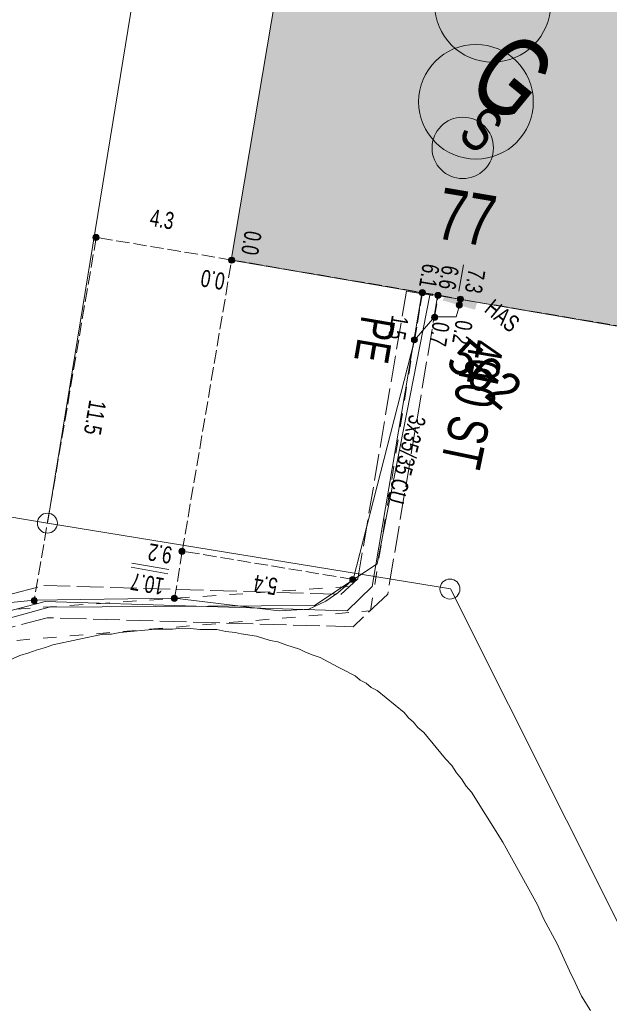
# Model space of a CAD drawing. Header units: metres. Extents: x -740 to 758, y -633 to 854.
# Tile 38 of 256: x -629 to -611, y 8 to 39. Entities that reach past the tile are written whole.
import ezdxf

# ---------------------------------------------------------------- set-up
doc = ezdxf.new("R2010")
doc.units = ezdxf.units.M
doc.header["$MEASUREMENT"] = 0
for name, pattern in [('416_125', [0.5408, 0.416, -0.1248]), ('416_416', [0.832, 0.416, -0.416]), ('832_208', [1.04, 0.832, -0.208])]:
    doc.linetypes.add(name, pattern=pattern)
for name, color, linetype in [('Gas.LOVION', 7, 'Continuous'), ('Grundkarte.LOVION', 7, 'Continuous'), ('Grundkarte_Text.LOVION', 7, 'Continuous'), ('Strom.LOVION', 7, 'Continuous'), ('StromBemass.LOVION', 7, 'Continuous'), ('Wasser.LOVION', 7, 'Continuous')]:
    doc.layers.add(name, color=color, linetype=linetype)
doc.styles.add('ERSTELLTER_STIL_1', font='arial.ttf')

msp = doc.modelspace()

# ---------------------------------------------------------------- hatches: boundary and pattern name
at = {"layer": 'Gas.LOVION', "linetype": 'Continuous', "lineweight": 13}
msp.add_hatch(color=7, dxfattribs=at).paths.add_polyline_path([(-616.693, 30.034), (-615.954, 29.884), (-615.872, 30.247), (-616.61, 30.396)])
at = {"layer": 'Grundkarte.LOVION', "linetype": 'Continuous', "lineweight": 18}
msp.add_hatch(color=254, dxfattribs=at).paths.add_polyline_path([(-622.54, 31.043), (-607.39, 28.446), (-602.284, 58.442), (-617.487, 60.975)])
at = {"layer": 'Strom.LOVION', "linetype": 'Continuous', "lineweight": 13}
msp.add_hatch(color=7, dxfattribs=at).paths.add_polyline_path([(-615.93, 29.783), (-614.926, 29.497), (-614.859, 29.711), (-615.862, 29.997)])
at = {"layer": 'StromBemass.LOVION', "linetype": 'Continuous', "lineweight": 13}
for points in [[(-626.685, 31.69), (-626.678, 31.7), (-626.673, 31.71), (-626.668, 31.721), (-626.665, 31.733), (-626.664, 31.744), (-626.664, 31.756), (-626.665, 31.768), (-626.668, 31.779), (-626.673, 31.79), (-626.679, 31.801), (-626.686, 31.81), (-626.694, 31.819), (-626.703, 31.826), (-626.713, 31.833), (-626.724, 31.838), (-626.735, 31.841), (-626.747, 31.844), (-626.758, 31.844), (-626.77, 31.843), (-626.782, 31.841), (-626.793, 31.838), (-626.804, 31.832), (-626.814, 31.826), (-626.823, 31.818), (-626.831, 31.81), (-626.838, 31.8), (-626.844, 31.79), (-626.848, 31.779), (-626.851, 31.767), (-626.852, 31.756), (-626.852, 31.744), (-626.851, 31.732), (-626.848, 31.72), (-626.843, 31.709), (-626.838, 31.699), (-626.831, 31.69), (-626.822, 31.681), (-626.813, 31.673), (-626.803, 31.667), (-626.793, 31.662), (-626.781, 31.658), (-626.77, 31.656), (-626.758, 31.656), (-626.746, 31.656), (-626.734, 31.659), (-626.723, 31.662), (-626.712, 31.667), (-626.702, 31.674), (-626.693, 31.681)], [(-626.682, 31.692), (-626.675, 31.701), (-626.669, 31.712), (-626.665, 31.723), (-626.662, 31.734), (-626.66, 31.746), (-626.66, 31.758), (-626.662, 31.77), (-626.665, 31.781), (-626.669, 31.792), (-626.675, 31.803), (-626.682, 31.812), (-626.69, 31.821), (-626.7, 31.829), (-626.71, 31.835), (-626.72, 31.84), (-626.732, 31.844), (-626.743, 31.846), (-626.755, 31.847), (-626.767, 31.846), (-626.779, 31.843), (-626.79, 31.84), (-626.801, 31.835), (-626.811, 31.828), (-626.82, 31.821), (-626.828, 31.812), (-626.835, 31.802), (-626.841, 31.792), (-626.845, 31.781), (-626.848, 31.769), (-626.85, 31.757), (-626.849, 31.746), (-626.848, 31.734), (-626.845, 31.722), (-626.841, 31.711), (-626.835, 31.701), (-626.828, 31.691), (-626.82, 31.683), (-626.81, 31.675), (-626.8, 31.669), (-626.79, 31.664), (-626.778, 31.66), (-626.767, 31.658), (-626.755, 31.657), (-626.743, 31.658), (-626.731, 31.66), (-626.72, 31.664), (-626.709, 31.669), (-626.699, 31.675), (-626.69, 31.683)], [(-622.448, 30.981), (-622.442, 30.991), (-622.436, 31.001), (-622.432, 31.012), (-622.429, 31.024), (-622.427, 31.035), (-622.427, 31.047), (-622.429, 31.059), (-622.432, 31.07), (-622.436, 31.081), (-622.442, 31.092), (-622.449, 31.101), (-622.457, 31.11), (-622.466, 31.118), (-622.476, 31.124), (-622.487, 31.129), (-622.498, 31.132), (-622.51, 31.135), (-622.522, 31.135), (-622.534, 31.135), (-622.545, 31.132), (-622.556, 31.129), (-622.567, 31.124), (-622.577, 31.117), (-622.586, 31.11), (-622.594, 31.101), (-622.601, 31.091), (-622.607, 31.081), (-622.611, 31.07), (-622.614, 31.058), (-622.616, 31.047), (-622.616, 31.035), (-622.614, 31.023), (-622.611, 31.012), (-622.607, 31.001), (-622.601, 30.99), (-622.594, 30.981), (-622.586, 30.972), (-622.577, 30.964), (-622.567, 30.958), (-622.556, 30.953), (-622.545, 30.95), (-622.533, 30.947), (-622.521, 30.947), (-622.509, 30.947), (-622.498, 30.95), (-622.486, 30.953), (-622.476, 30.958), (-622.466, 30.965), (-622.457, 30.972)], [(-622.445, 30.983), (-622.438, 30.992), (-622.432, 31.003), (-622.428, 31.014), (-622.425, 31.025), (-622.424, 31.037), (-622.424, 31.049), (-622.425, 31.061), (-622.428, 31.072), (-622.433, 31.084), (-622.438, 31.094), (-622.446, 31.104), (-622.454, 31.112), (-622.463, 31.12), (-622.473, 31.126), (-622.484, 31.131), (-622.495, 31.135), (-622.507, 31.137), (-622.519, 31.138), (-622.53, 31.137), (-622.542, 31.135), (-622.553, 31.131), (-622.564, 31.126), (-622.574, 31.119), (-622.583, 31.112), (-622.591, 31.103), (-622.598, 31.093), (-622.604, 31.083), (-622.608, 31.072), (-622.611, 31.06), (-622.613, 31.049), (-622.613, 31.037), (-622.611, 31.025), (-622.608, 31.013), (-622.604, 31.002), (-622.598, 30.992), (-622.591, 30.982), (-622.583, 30.974), (-622.574, 30.966), (-622.564, 30.96), (-622.553, 30.955), (-622.542, 30.951), (-622.53, 30.949), (-622.518, 30.948), (-622.506, 30.949), (-622.494, 30.951), (-622.483, 30.955), (-622.472, 30.96), (-622.462, 30.966), (-622.453, 30.974)], [(-622.468, 31.002), (-622.463, 31.008), (-622.46, 31.015), (-622.457, 31.022), (-622.455, 31.03), (-622.454, 31.037), (-622.454, 31.045), (-622.455, 31.053), (-622.457, 31.06), (-622.46, 31.067), (-622.464, 31.074), (-622.468, 31.08), (-622.474, 31.086), (-622.479, 31.091), (-622.486, 31.095), (-622.493, 31.098), (-622.5, 31.101), (-622.508, 31.102), (-622.516, 31.102), (-622.523, 31.102), (-622.531, 31.1), (-622.538, 31.098), (-622.545, 31.095), (-622.552, 31.091), (-622.558, 31.086), (-622.563, 31.08), (-622.567, 31.074), (-622.571, 31.067), (-622.574, 31.06), (-622.576, 31.052), (-622.577, 31.045), (-622.577, 31.037), (-622.576, 31.029), (-622.574, 31.022), (-622.571, 31.015), (-622.567, 31.008), (-622.563, 31.002), (-622.557, 30.996), (-622.551, 30.991), (-622.545, 30.987), (-622.538, 30.984), (-622.531, 30.981), (-622.523, 30.98), (-622.515, 30.979), (-622.508, 30.98), (-622.5, 30.981), (-622.493, 30.984), (-622.486, 30.987), (-622.479, 30.991), (-622.473, 30.996)], [(-622.468, 31.002), (-622.463, 31.008), (-622.46, 31.015), (-622.457, 31.022), (-622.455, 31.03), (-622.454, 31.037), (-622.454, 31.045), (-622.455, 31.053), (-622.457, 31.06), (-622.46, 31.067), (-622.464, 31.074), (-622.468, 31.08), (-622.474, 31.086), (-622.479, 31.091), (-622.486, 31.095), (-622.493, 31.098), (-622.5, 31.101), (-622.508, 31.102), (-622.516, 31.102), (-622.523, 31.102), (-622.531, 31.1), (-622.538, 31.098), (-622.545, 31.095), (-622.552, 31.091), (-622.558, 31.086), (-622.563, 31.08), (-622.567, 31.074), (-622.571, 31.067), (-622.574, 31.06), (-622.576, 31.052), (-622.577, 31.045), (-622.577, 31.037), (-622.576, 31.029), (-622.574, 31.022), (-622.571, 31.015), (-622.567, 31.008), (-622.563, 31.002), (-622.557, 30.996), (-622.551, 30.991), (-622.545, 30.987), (-622.538, 30.984), (-622.531, 30.981), (-622.523, 30.98), (-622.515, 30.979), (-622.508, 30.98), (-622.5, 30.981), (-622.493, 30.984), (-622.486, 30.987), (-622.479, 30.991), (-622.473, 30.996)], [(-622.468, 31.002), (-622.463, 31.008), (-622.46, 31.015), (-622.457, 31.022), (-622.455, 31.03), (-622.454, 31.037), (-622.454, 31.045), (-622.455, 31.053), (-622.457, 31.06), (-622.46, 31.067), (-622.464, 31.074), (-622.468, 31.08), (-622.474, 31.086), (-622.479, 31.091), (-622.486, 31.095), (-622.493, 31.098), (-622.5, 31.101), (-622.508, 31.102), (-622.516, 31.102), (-622.523, 31.102), (-622.531, 31.1), (-622.538, 31.098), (-622.545, 31.095), (-622.552, 31.091), (-622.558, 31.086), (-622.563, 31.08), (-622.567, 31.074), (-622.571, 31.067), (-622.574, 31.06), (-622.576, 31.052), (-622.577, 31.045), (-622.577, 31.037), (-622.576, 31.029), (-622.574, 31.022), (-622.571, 31.015), (-622.567, 31.008), (-622.563, 31.002), (-622.557, 30.996), (-622.551, 30.991), (-622.545, 30.987), (-622.538, 30.984), (-622.531, 30.981), (-622.523, 30.98), (-622.515, 30.979), (-622.508, 30.98), (-622.5, 30.981), (-622.493, 30.984), (-622.486, 30.987), (-622.479, 30.991), (-622.473, 30.996)], [(-622.468, 31.002), (-622.463, 31.008), (-622.46, 31.015), (-622.457, 31.022), (-622.455, 31.03), (-622.454, 31.037), (-622.454, 31.045), (-622.455, 31.053), (-622.457, 31.06), (-622.46, 31.067), (-622.464, 31.074), (-622.468, 31.08), (-622.474, 31.086), (-622.479, 31.091), (-622.486, 31.095), (-622.493, 31.098), (-622.5, 31.101), (-622.508, 31.102), (-622.516, 31.102), (-622.523, 31.102), (-622.531, 31.1), (-622.538, 31.098), (-622.545, 31.095), (-622.552, 31.091), (-622.558, 31.086), (-622.563, 31.08), (-622.567, 31.074), (-622.571, 31.067), (-622.574, 31.06), (-622.576, 31.052), (-622.577, 31.045), (-622.577, 31.037), (-622.576, 31.029), (-622.574, 31.022), (-622.571, 31.015), (-622.567, 31.008), (-622.563, 31.002), (-622.557, 30.996), (-622.551, 30.991), (-622.545, 30.987), (-622.538, 30.984), (-622.531, 30.981), (-622.523, 30.98), (-622.515, 30.979), (-622.508, 30.98), (-622.5, 30.981), (-622.493, 30.984), (-622.486, 30.987), (-622.479, 30.991), (-622.473, 30.996)], [(-616.495, 29.971), (-616.488, 29.98), (-616.482, 29.991), (-616.478, 30.002), (-616.475, 30.013), (-616.473, 30.025), (-616.473, 30.037), (-616.475, 30.048), (-616.478, 30.06), (-616.482, 30.071), (-616.488, 30.081), (-616.495, 30.091), (-616.503, 30.099), (-616.512, 30.107), (-616.522, 30.113), (-616.533, 30.118), (-616.544, 30.122), (-616.556, 30.124), (-616.568, 30.124), (-616.579, 30.124), (-616.591, 30.121), (-616.602, 30.118), (-616.613, 30.113), (-616.623, 30.106), (-616.632, 30.099), (-616.64, 30.09), (-616.647, 30.081), (-616.652, 30.07), (-616.657, 30.059), (-616.66, 30.048), (-616.661, 30.036), (-616.661, 30.024), (-616.66, 30.012), (-616.657, 30.001), (-616.652, 29.99), (-616.646, 29.98), (-616.64, 29.97), (-616.631, 29.962), (-616.622, 29.954), (-616.612, 29.948), (-616.602, 29.943), (-616.59, 29.939), (-616.579, 29.937), (-616.567, 29.936), (-616.555, 29.937), (-616.544, 29.939), (-616.532, 29.943), (-616.522, 29.948), (-616.512, 29.954), (-616.503, 29.962)], [(-616.514, 29.992), (-616.509, 29.998), (-616.506, 30.005), (-616.503, 30.012), (-616.501, 30.02), (-616.5, 30.027), (-616.5, 30.035), (-616.501, 30.043), (-616.503, 30.05), (-616.506, 30.058), (-616.51, 30.064), (-616.514, 30.071), (-616.52, 30.076), (-616.526, 30.081), (-616.532, 30.085), (-616.539, 30.089), (-616.547, 30.091), (-616.554, 30.093), (-616.562, 30.093), (-616.57, 30.092), (-616.577, 30.091), (-616.585, 30.089), (-616.592, 30.085), (-616.598, 30.081), (-616.604, 30.076), (-616.609, 30.07), (-616.614, 30.064), (-616.618, 30.057), (-616.621, 30.05), (-616.622, 30.043), (-616.623, 30.035), (-616.623, 30.027), (-616.622, 30.019), (-616.62, 30.012), (-616.618, 30.005), (-616.614, 29.998), (-616.609, 29.992), (-616.604, 29.986), (-616.598, 29.981), (-616.591, 29.977), (-616.584, 29.974), (-616.577, 29.971), (-616.569, 29.97), (-616.562, 29.969), (-616.554, 29.97), (-616.546, 29.971), (-616.539, 29.974), (-616.532, 29.977), (-616.525, 29.981), (-616.519, 29.986)], [(-616.511, 29.989), (-616.507, 29.995), (-616.503, 30.002), (-616.5, 30.009), (-616.498, 30.017), (-616.497, 30.025), (-616.497, 30.033), (-616.498, 30.04), (-616.5, 30.048), (-616.503, 30.055), (-616.507, 30.062), (-616.512, 30.068), (-616.517, 30.074), (-616.523, 30.079), (-616.53, 30.083), (-616.537, 30.087), (-616.544, 30.089), (-616.552, 30.09), (-616.56, 30.091), (-616.568, 30.09), (-616.575, 30.089), (-616.583, 30.086), (-616.59, 30.083), (-616.597, 30.079), (-616.603, 30.074), (-616.608, 30.068), (-616.613, 30.062), (-616.616, 30.055), (-616.619, 30.048), (-616.621, 30.04), (-616.622, 30.032), (-616.622, 30.024), (-616.621, 30.017), (-616.619, 30.009), (-616.616, 30.002), (-616.612, 29.995), (-616.608, 29.988), (-616.602, 29.983), (-616.596, 29.978), (-616.59, 29.974), (-616.582, 29.97), (-616.575, 29.968), (-616.567, 29.966), (-616.559, 29.966), (-616.552, 29.966), (-616.544, 29.968), (-616.536, 29.97), (-616.529, 29.974), (-616.523, 29.978), (-616.517, 29.983)], [(-616.004, 29.882), (-615.997, 29.891), (-615.991, 29.902), (-615.987, 29.913), (-615.984, 29.924), (-615.983, 29.936), (-615.983, 29.948), (-615.984, 29.959), (-615.987, 29.971), (-615.992, 29.982), (-615.997, 29.992), (-616.004, 30.002), (-616.012, 30.01), (-616.022, 30.018), (-616.032, 30.024), (-616.042, 30.029), (-616.053, 30.033), (-616.065, 30.035), (-616.077, 30.036), (-616.089, 30.035), (-616.1, 30.033), (-616.112, 30.029), (-616.122, 30.024), (-616.132, 30.018), (-616.141, 30.01), (-616.149, 30.001), (-616.156, 29.992), (-616.162, 29.981), (-616.166, 29.97), (-616.169, 29.959), (-616.171, 29.947), (-616.171, 29.935), (-616.169, 29.924), (-616.166, 29.912), (-616.162, 29.901), (-616.156, 29.891), (-616.149, 29.881), (-616.141, 29.873), (-616.132, 29.865), (-616.122, 29.859), (-616.111, 29.854), (-616.1, 29.85), (-616.088, 29.848), (-616.076, 29.847), (-616.064, 29.848), (-616.053, 29.85), (-616.042, 29.854), (-616.031, 29.859), (-616.021, 29.866), (-616.012, 29.873)], [(-616.017, 29.905), (-616.012, 29.912), (-616.009, 29.919), (-616.006, 29.926), (-616.004, 29.934), (-616.003, 29.942), (-616.003, 29.95), (-616.004, 29.957), (-616.006, 29.965), (-616.009, 29.972), (-616.013, 29.979), (-616.017, 29.986), (-616.023, 29.991), (-616.029, 29.996), (-616.036, 30.001), (-616.043, 30.004), (-616.05, 30.006), (-616.058, 30.008), (-616.066, 30.008), (-616.074, 30.008), (-616.082, 30.006), (-616.089, 30.004), (-616.096, 30), (-616.103, 29.996), (-616.109, 29.991), (-616.114, 29.985), (-616.119, 29.979), (-616.123, 29.972), (-616.126, 29.965), (-616.128, 29.957), (-616.129, 29.949), (-616.129, 29.941), (-616.127, 29.933), (-616.126, 29.926), (-616.123, 29.918), (-616.119, 29.912), (-616.114, 29.905), (-616.109, 29.899), (-616.103, 29.894), (-616.096, 29.89), (-616.089, 29.887), (-616.081, 29.884), (-616.073, 29.883), (-616.066, 29.882), (-616.058, 29.883), (-616.05, 29.884), (-616.042, 29.887), (-616.035, 29.89), (-616.029, 29.895), (-616.022, 29.9)], [(-616.016, 29.903), (-616.011, 29.909), (-616.007, 29.916), (-616.004, 29.923), (-616.002, 29.931), (-616.001, 29.939), (-616.001, 29.947), (-616.003, 29.954), (-616.004, 29.962), (-616.007, 29.969), (-616.011, 29.976), (-616.016, 29.982), (-616.021, 29.988), (-616.027, 29.993), (-616.034, 29.997), (-616.041, 30), (-616.048, 30.003), (-616.056, 30.004), (-616.064, 30.005), (-616.072, 30.004), (-616.079, 30.003), (-616.087, 30), (-616.094, 29.997), (-616.1, 29.993), (-616.106, 29.988), (-616.112, 29.982), (-616.116, 29.976), (-616.12, 29.969), (-616.123, 29.962), (-616.125, 29.954), (-616.126, 29.946), (-616.126, 29.938), (-616.125, 29.931), (-616.123, 29.923), (-616.12, 29.916), (-616.116, 29.909), (-616.111, 29.903), (-616.106, 29.897), (-616.1, 29.892), (-616.093, 29.888), (-616.086, 29.885), (-616.079, 29.882), (-616.071, 29.881), (-616.063, 29.88), (-616.056, 29.881), (-616.048, 29.882), (-616.04, 29.885), (-616.033, 29.888), (-616.027, 29.892), (-616.021, 29.897)], [(-615.308, 29.766), (-615.301, 29.776), (-615.295, 29.786), (-615.291, 29.797), (-615.288, 29.809), (-615.286, 29.82), (-615.286, 29.832), (-615.288, 29.844), (-615.291, 29.855), (-615.295, 29.866), (-615.301, 29.876), (-615.308, 29.886), (-615.316, 29.895), (-615.325, 29.902), (-615.335, 29.908), (-615.346, 29.913), (-615.357, 29.917), (-615.369, 29.919), (-615.38, 29.92), (-615.392, 29.919), (-615.404, 29.917), (-615.415, 29.913), (-615.426, 29.908), (-615.436, 29.902), (-615.445, 29.894), (-615.453, 29.886), (-615.46, 29.876), (-615.465, 29.866), (-615.47, 29.855), (-615.473, 29.843), (-615.474, 29.831), (-615.474, 29.82), (-615.472, 29.808), (-615.469, 29.797), (-615.465, 29.786), (-615.459, 29.775), (-615.452, 29.766), (-615.444, 29.757), (-615.435, 29.75), (-615.425, 29.743), (-615.415, 29.738), (-615.403, 29.735), (-615.392, 29.733), (-615.38, 29.732), (-615.368, 29.733), (-615.357, 29.735), (-615.345, 29.739), (-615.335, 29.744), (-615.325, 29.75), (-615.316, 29.758)], [(-615.333, 29.784), (-615.329, 29.79), (-615.325, 29.797), (-615.322, 29.805), (-615.32, 29.812), (-615.319, 29.82), (-615.319, 29.828), (-615.32, 29.836), (-615.322, 29.843), (-615.325, 29.851), (-615.329, 29.858), (-615.333, 29.864), (-615.339, 29.87), (-615.345, 29.875), (-615.352, 29.879), (-615.359, 29.882), (-615.366, 29.885), (-615.374, 29.886), (-615.382, 29.887), (-615.39, 29.886), (-615.397, 29.885), (-615.405, 29.882), (-615.412, 29.879), (-615.419, 29.874), (-615.425, 29.869), (-615.43, 29.864), (-615.435, 29.857), (-615.439, 29.85), (-615.441, 29.843), (-615.443, 29.835), (-615.444, 29.828), (-615.444, 29.82), (-615.443, 29.812), (-615.441, 29.804), (-615.438, 29.797), (-615.435, 29.79), (-615.43, 29.784), (-615.424, 29.778), (-615.418, 29.773), (-615.412, 29.769), (-615.405, 29.765), (-615.397, 29.763), (-615.389, 29.761), (-615.381, 29.761), (-615.374, 29.762), (-615.366, 29.763), (-615.358, 29.765), (-615.351, 29.769), (-615.345, 29.773), (-615.339, 29.778)], [(-615.333, 29.784), (-615.329, 29.79), (-615.325, 29.797), (-615.322, 29.805), (-615.32, 29.812), (-615.319, 29.82), (-615.319, 29.828), (-615.32, 29.836), (-615.322, 29.843), (-615.325, 29.851), (-615.329, 29.858), (-615.333, 29.864), (-615.339, 29.87), (-615.345, 29.875), (-615.352, 29.879), (-615.359, 29.882), (-615.366, 29.885), (-615.374, 29.886), (-615.382, 29.887), (-615.39, 29.886), (-615.397, 29.885), (-615.405, 29.882), (-615.412, 29.879), (-615.419, 29.874), (-615.425, 29.869), (-615.43, 29.864), (-615.435, 29.857), (-615.439, 29.85), (-615.441, 29.843), (-615.443, 29.835), (-615.444, 29.828), (-615.444, 29.82), (-615.443, 29.812), (-615.441, 29.804), (-615.438, 29.797), (-615.435, 29.79), (-615.43, 29.784), (-615.424, 29.778), (-615.418, 29.773), (-615.412, 29.769), (-615.405, 29.765), (-615.397, 29.763), (-615.389, 29.761), (-615.381, 29.761), (-615.374, 29.762), (-615.366, 29.763), (-615.358, 29.765), (-615.351, 29.769), (-615.345, 29.773), (-615.339, 29.778)], [(-615.342, 29.58), (-615.335, 29.59), (-615.33, 29.6), (-615.325, 29.611), (-615.322, 29.622), (-615.321, 29.634), (-615.321, 29.646), (-615.323, 29.657), (-615.325, 29.669), (-615.33, 29.679), (-615.335, 29.69), (-615.342, 29.699), (-615.35, 29.708), (-615.36, 29.715), (-615.369, 29.721), (-615.38, 29.726), (-615.391, 29.73), (-615.403, 29.732), (-615.414, 29.733), (-615.426, 29.732), (-615.438, 29.73), (-615.449, 29.726), (-615.459, 29.721), (-615.469, 29.715), (-615.478, 29.707), (-615.486, 29.699), (-615.493, 29.689), (-615.499, 29.679), (-615.503, 29.668), (-615.506, 29.657), (-615.507, 29.645), (-615.507, 29.633), (-615.506, 29.622), (-615.503, 29.61), (-615.498, 29.599), (-615.493, 29.589), (-615.486, 29.58), (-615.478, 29.571), (-615.469, 29.564), (-615.459, 29.557), (-615.448, 29.553), (-615.437, 29.549), (-615.426, 29.547), (-615.414, 29.546), (-615.402, 29.547), (-615.391, 29.549), (-615.379, 29.553), (-615.369, 29.558), (-615.359, 29.564), (-615.35, 29.572)], [(-615.362, 29.591), (-615.357, 29.598), (-615.353, 29.605), (-615.35, 29.612), (-615.348, 29.62), (-615.347, 29.628), (-615.347, 29.637), (-615.348, 29.645), (-615.35, 29.653), (-615.353, 29.66), (-615.357, 29.667), (-615.362, 29.674), (-615.368, 29.68), (-615.374, 29.685), (-615.381, 29.689), (-615.388, 29.693), (-615.396, 29.695), (-615.404, 29.697), (-615.412, 29.697), (-615.42, 29.697), (-615.428, 29.695), (-615.436, 29.693), (-615.444, 29.689), (-615.45, 29.685), (-615.457, 29.68), (-615.462, 29.674), (-615.467, 29.667), (-615.471, 29.66), (-615.474, 29.652), (-615.476, 29.644), (-615.477, 29.636), (-615.477, 29.628), (-615.476, 29.62), (-615.474, 29.612), (-615.471, 29.604), (-615.467, 29.597), (-615.462, 29.591), (-615.456, 29.585), (-615.45, 29.58), (-615.443, 29.575), (-615.436, 29.572), (-615.428, 29.569), (-615.42, 29.568), (-615.412, 29.567), (-615.404, 29.568), (-615.396, 29.569), (-615.388, 29.572), (-615.38, 29.575), (-615.374, 29.58), (-615.367, 29.585)], [(-616.112, 29.195), (-616.105, 29.205), (-616.099, 29.216), (-616.095, 29.227), (-616.092, 29.239), (-616.091, 29.25), (-616.091, 29.262), (-616.092, 29.274), (-616.095, 29.286), (-616.1, 29.297), (-616.106, 29.308), (-616.113, 29.317), (-616.121, 29.326), (-616.13, 29.334), (-616.14, 29.34), (-616.151, 29.345), (-616.163, 29.349), (-616.174, 29.351), (-616.186, 29.352), (-616.198, 29.351), (-616.21, 29.349), (-616.222, 29.345), (-616.232, 29.34), (-616.242, 29.333), (-616.252, 29.326), (-616.26, 29.317), (-616.267, 29.307), (-616.273, 29.297), (-616.277, 29.285), (-616.28, 29.274), (-616.281, 29.262), (-616.281, 29.25), (-616.28, 29.238), (-616.277, 29.226), (-616.272, 29.215), (-616.267, 29.205), (-616.26, 29.195), (-616.251, 29.186), (-616.242, 29.179), (-616.232, 29.172), (-616.221, 29.167), (-616.21, 29.163), (-616.198, 29.161), (-616.186, 29.161), (-616.174, 29.161), (-616.162, 29.164), (-616.151, 29.167), (-616.14, 29.173), (-616.13, 29.179), (-616.12, 29.187)], [(-616.136, 29.222), (-616.132, 29.228), (-616.128, 29.235), (-616.125, 29.243), (-616.123, 29.25), (-616.122, 29.258), (-616.122, 29.266), (-616.123, 29.274), (-616.125, 29.281), (-616.128, 29.289), (-616.132, 29.296), (-616.137, 29.302), (-616.142, 29.308), (-616.148, 29.313), (-616.155, 29.317), (-616.162, 29.32), (-616.169, 29.323), (-616.177, 29.324), (-616.185, 29.324), (-616.193, 29.324), (-616.201, 29.322), (-616.208, 29.32), (-616.215, 29.317), (-616.222, 29.312), (-616.228, 29.307), (-616.233, 29.302), (-616.238, 29.295), (-616.241, 29.288), (-616.244, 29.281), (-616.246, 29.273), (-616.247, 29.266), (-616.247, 29.258), (-616.246, 29.25), (-616.244, 29.242), (-616.241, 29.235), (-616.238, 29.228), (-616.233, 29.222), (-616.227, 29.216), (-616.221, 29.211), (-616.215, 29.207), (-616.208, 29.204), (-616.2, 29.201), (-616.192, 29.2), (-616.185, 29.199), (-616.177, 29.2), (-616.169, 29.201), (-616.162, 29.204), (-616.154, 29.207), (-616.148, 29.211), (-616.142, 29.216)], [(-616.742, 28.494), (-616.735, 28.503), (-616.73, 28.514), (-616.725, 28.525), (-616.723, 28.536), (-616.721, 28.548), (-616.721, 28.56), (-616.723, 28.572), (-616.726, 28.583), (-616.73, 28.594), (-616.736, 28.604), (-616.743, 28.614), (-616.751, 28.623), (-616.76, 28.63), (-616.77, 28.636), (-616.781, 28.641), (-616.792, 28.645), (-616.804, 28.647), (-616.816, 28.648), (-616.827, 28.647), (-616.839, 28.645), (-616.85, 28.641), (-616.861, 28.636), (-616.871, 28.63), (-616.88, 28.622), (-616.888, 28.613), (-616.895, 28.604), (-616.901, 28.593), (-616.905, 28.582), (-616.908, 28.571), (-616.909, 28.559), (-616.909, 28.547), (-616.908, 28.536), (-616.905, 28.524), (-616.901, 28.513), (-616.895, 28.503), (-616.888, 28.493), (-616.88, 28.485), (-616.87, 28.477), (-616.86, 28.471), (-616.85, 28.466), (-616.838, 28.462), (-616.827, 28.46), (-616.815, 28.459), (-616.803, 28.46), (-616.792, 28.462), (-616.78, 28.466), (-616.77, 28.471), (-616.76, 28.477), (-616.75, 28.485)], [(-616.763, 28.51), (-616.758, 28.517), (-616.754, 28.524), (-616.751, 28.531), (-616.749, 28.539), (-616.748, 28.547), (-616.748, 28.555), (-616.75, 28.563), (-616.752, 28.57), (-616.754, 28.578), (-616.758, 28.585), (-616.763, 28.591), (-616.768, 28.597), (-616.775, 28.602), (-616.781, 28.606), (-616.789, 28.609), (-616.796, 28.612), (-616.804, 28.613), (-616.812, 28.614), (-616.82, 28.613), (-616.828, 28.612), (-616.835, 28.609), (-616.842, 28.606), (-616.849, 28.602), (-616.855, 28.596), (-616.861, 28.591), (-616.865, 28.584), (-616.869, 28.577), (-616.872, 28.57), (-616.874, 28.562), (-616.875, 28.554), (-616.875, 28.546), (-616.874, 28.538), (-616.872, 28.531), (-616.869, 28.523), (-616.865, 28.516), (-616.86, 28.51), (-616.855, 28.504), (-616.849, 28.499), (-616.842, 28.495), (-616.835, 28.492), (-616.827, 28.489), (-616.819, 28.488), (-616.811, 28.487), (-616.804, 28.488), (-616.796, 28.489), (-616.788, 28.492), (-616.781, 28.495), (-616.774, 28.499), (-616.768, 28.504)], [(-623.998, 21.891), (-623.991, 21.9), (-623.985, 21.911), (-623.981, 21.922), (-623.978, 21.933), (-623.977, 21.945), (-623.977, 21.957), (-623.978, 21.968), (-623.981, 21.98), (-623.986, 21.991), (-623.991, 22.001), (-623.998, 22.011), (-624.007, 22.02), (-624.016, 22.027), (-624.026, 22.033), (-624.036, 22.038), (-624.048, 22.042), (-624.059, 22.044), (-624.071, 22.045), (-624.083, 22.044), (-624.095, 22.042), (-624.106, 22.038), (-624.117, 22.033), (-624.127, 22.027), (-624.136, 22.019), (-624.144, 22.01), (-624.151, 22.001), (-624.157, 21.99), (-624.161, 21.979), (-624.164, 21.968), (-624.165, 21.956), (-624.165, 21.944), (-624.164, 21.932), (-624.161, 21.921), (-624.156, 21.91), (-624.151, 21.9), (-624.144, 21.89), (-624.135, 21.881), (-624.126, 21.874), (-624.116, 21.868), (-624.105, 21.863), (-624.094, 21.859), (-624.082, 21.857), (-624.071, 21.856), (-624.059, 21.857), (-624.047, 21.859), (-624.036, 21.863), (-624.025, 21.868), (-624.015, 21.874), (-624.006, 21.882)], [(-618.668, 21.009), (-618.661, 21.019), (-618.655, 21.029), (-618.651, 21.04), (-618.648, 21.052), (-618.646, 21.063), (-618.646, 21.075), (-618.648, 21.087), (-618.651, 21.098), (-618.655, 21.109), (-618.661, 21.12), (-618.668, 21.129), (-618.676, 21.138), (-618.685, 21.146), (-618.695, 21.152), (-618.706, 21.157), (-618.717, 21.161), (-618.729, 21.163), (-618.741, 21.163), (-618.753, 21.163), (-618.764, 21.16), (-618.776, 21.157), (-618.786, 21.152), (-618.796, 21.145), (-618.806, 21.138), (-618.814, 21.129), (-618.821, 21.119), (-618.826, 21.109), (-618.831, 21.098), (-618.834, 21.086), (-618.835, 21.075), (-618.835, 21.063), (-618.833, 21.051), (-618.83, 21.039), (-618.826, 21.028), (-618.82, 21.018), (-618.813, 21.008), (-618.805, 21), (-618.796, 20.992), (-618.786, 20.986), (-618.775, 20.981), (-618.764, 20.977), (-618.752, 20.975), (-618.74, 20.974), (-618.729, 20.975), (-618.717, 20.977), (-618.706, 20.981), (-618.695, 20.986), (-618.685, 20.993), (-618.676, 21)], [(-628.612, 20.351), (-628.605, 20.36), (-628.599, 20.37), (-628.595, 20.381), (-628.592, 20.392), (-628.591, 20.404), (-628.591, 20.416), (-628.592, 20.427), (-628.595, 20.439), (-628.6, 20.449), (-628.605, 20.46), (-628.612, 20.469), (-628.62, 20.478), (-628.629, 20.485), (-628.639, 20.491), (-628.65, 20.496), (-628.661, 20.5), (-628.672, 20.502), (-628.684, 20.503), (-628.696, 20.502), (-628.707, 20.5), (-628.718, 20.496), (-628.729, 20.491), (-628.739, 20.485), (-628.748, 20.477), (-628.756, 20.469), (-628.762, 20.459), (-628.768, 20.449), (-628.772, 20.438), (-628.775, 20.427), (-628.777, 20.415), (-628.777, 20.403), (-628.775, 20.392), (-628.772, 20.381), (-628.768, 20.37), (-628.762, 20.359), (-628.755, 20.35), (-628.747, 20.342), (-628.738, 20.334), (-628.728, 20.328), (-628.718, 20.323), (-628.707, 20.319), (-628.695, 20.317), (-628.683, 20.317), (-628.672, 20.317), (-628.66, 20.32), (-628.649, 20.323), (-628.639, 20.328), (-628.629, 20.335), (-628.62, 20.342)], [(-624.239, 20.418), (-624.232, 20.428), (-624.226, 20.438), (-624.221, 20.449), (-624.219, 20.461), (-624.217, 20.473), (-624.217, 20.485), (-624.219, 20.497), (-624.222, 20.508), (-624.226, 20.52), (-624.232, 20.53), (-624.239, 20.54), (-624.247, 20.548), (-624.257, 20.556), (-624.267, 20.562), (-624.278, 20.568), (-624.289, 20.571), (-624.301, 20.573), (-624.313, 20.574), (-624.325, 20.573), (-624.336, 20.571), (-624.348, 20.567), (-624.359, 20.562), (-624.369, 20.556), (-624.378, 20.548), (-624.386, 20.539), (-624.393, 20.529), (-624.399, 20.519), (-624.403, 20.508), (-624.406, 20.496), (-624.408, 20.484), (-624.408, 20.472), (-624.406, 20.46), (-624.403, 20.449), (-624.399, 20.438), (-624.393, 20.427), (-624.386, 20.417), (-624.378, 20.409), (-624.368, 20.401), (-624.358, 20.395), (-624.347, 20.39), (-624.336, 20.386), (-624.324, 20.384), (-624.312, 20.383), (-624.3, 20.384), (-624.288, 20.386), (-624.277, 20.39), (-624.266, 20.395), (-624.256, 20.401), (-624.247, 20.409)]]:
    msp.add_hatch(color=7, dxfattribs=at).paths.add_polyline_path(points)
at = {"layer": 'Wasser.LOVION', "linetype": 'Continuous', "lineweight": 13}
msp.add_hatch(color=7, dxfattribs=at).paths.add_polyline_path([(-616.946, 30.053), (-616.21, 29.933), (-616.144, 30.309), (-616.88, 30.429)])

# ---------------------------------------------------------------- linework, layer by layer
at = {"layer": 'Gas.LOVION', "color": 1, "linetype": 'Continuous', "lineweight": 18}
msp.add_lwpolyline([(-636.549, 18.487), (-636.109, 18.367), (-635.357, 18.234), (-628.219, 20.203), (-619.934, 20.259), (-617.978, 21.559), (-616.33, 29.951)], dxfattribs=at)
at = {"layer": 'Gas.LOVION', "color": 5, "linetype": 'Continuous', "lineweight": 18}
msp.add_circle((-614.895, 35.988), 1.791, dxfattribs=at)
at = {"layer": 'Grundkarte.LOVION', "color": 8, "linetype": 'Continuous', "lineweight": 18}
for points in [[(-740.328, 58.925), (-721.202, 91.238), (-692.933, 73.874), (-621.842, 62.293), (-628.269, 22.828), (-636.172, 24.154), (-675.663, 30.549), (-713.299, 36.711)], [(-601.57, -10.531), (-627.321, -6.221), (-634.109, -5.112), (-640.903, -3.943), (-639.945, 1.677), (-636.172, 24.154), (-628.269, 22.828), (-615.685, 20.778), (-608.449, 6.323), (-608.195, 5.845), (-606.892, 3.697), (-605.566, 2.231), (-603.865, 1.156), (-602.064, 0.268), (-598.633, -0.668), (-594.121, -1.468), (-598.633, -0.668), (-602.064, 0.268), (-603.865, 1.156), (-605.566, 2.231), (-606.892, 3.697), (-608.195, 5.845), (-599.228, 58.622)], [(-601.57, -10.531), (-627.321, -6.221), (-634.109, -5.112), (-640.903, -3.943), (-639.945, 1.677), (-636.172, 24.154), (-628.269, 22.828), (-615.685, 20.778), (-608.449, 6.323), (-608.195, 5.845), (-606.892, 3.697), (-605.566, 2.231), (-603.865, 1.156), (-602.064, 0.268), (-598.633, -0.668), (-594.121, -1.468)], [(-611.323, 7.609), (-611.603, 8.054), (-611.793, 8.479), (-611.976, 8.845), (-612.355, 9.695), (-612.786, 10.48), (-612.976, 10.905), (-614.054, 12.868), (-615.034, 14.428), (-615.201, 14.618), (-615.341, 14.841), (-615.507, 15.032), (-615.647, 15.255), (-615.846, 15.472), (-616.517, 16.293), (-616.71, 16.451), (-616.844, 16.615), (-617.005, 16.747), (-617.139, 16.912), (-617.975, 17.598), (-618.162, 17.698), (-618.323, 17.83), (-618.51, 17.93), (-618.67, 18.062), (-619.045, 18.262), (-619.2, 18.336), (-619.761, 18.636), (-619.974, 18.703), (-620.22, 18.798), (-620.407, 18.897), (-620.834, 19.033), (-621.08, 19.127), (-621.32, 19.163), (-621.747, 19.298), (-622.227, 19.37), (-622.408, 19.411), (-622.707, 19.441), (-622.979, 19.503), (-623.511, 19.51), (-623.81, 19.54), (-624.076, 19.544), (-624.369, 19.515), (-624.902, 19.522), (-626.014, 19.413), (-626.275, 19.358), (-626.541, 19.362), (-628.105, 19.032), (-628.333, 18.95), (-628.62, 18.863), (-628.849, 18.781), (-629.136, 18.694), (-629.646, 18.467)]]:
    msp.add_lwpolyline(points, dxfattribs=at)
at = {"layer": 'Grundkarte.LOVION', "color": 253, "linetype": 'Continuous', "lineweight": 18}
for points in [[(-714.424, 37.636), (-692.933, 73.874), (-621.842, 62.293), (-628.269, 22.828), (-636.172, 24.154), (-675.663, 30.549), (-713.299, 36.711), (-675.663, 30.549), (-636.172, 24.154), (-639.945, 1.677), (-640.903, -3.943), (-646.16, -13.354), (-648.155, -16.829), (-646.16, -13.354), (-640.903, -3.943), (-634.109, -5.112), (-643.077, -21.003), (-634.109, -5.112), (-627.321, -6.221), (-631.346, -30.644), (-627.321, -6.221), (-601.57, -10.531)], [(-599.228, 58.622), (-608.195, 5.845), (-608.449, 6.323), (-615.685, 20.778), (-628.269, 22.828), (-621.842, 62.293)]]:
    msp.add_lwpolyline(points, dxfattribs=at)
at = {"layer": 'Grundkarte.LOVION', "color": 8, "linetype": 'Continuous', "lineweight": 18}
for points in [[(-608.195, 5.845), (-608.449, 6.323), (-615.685, 20.778), (-628.269, 22.828), (-621.842, 62.293), (-599.228, 58.622)], [(-622.54, 31.043), (-617.487, 60.975), (-602.284, 58.442), (-607.39, 28.446)]]:
    msp.add_lwpolyline(points, close=True, dxfattribs=at)
at = {"layer": 'Grundkarte.LOVION', "color": 9, "linetype": 'Continuous', "lineweight": 18}
for centre, radius in [((-628.273, 22.828), 0.311), ((-615.706, 20.771), 0.313)]:
    msp.add_circle(centre, radius, dxfattribs=at)
at = {"layer": 'Strom.LOVION', "color": 5, "linetype": 'Continuous', "lineweight": 18}
msp.add_lwpolyline([(-636.05, 21.846), (-634.005, 21.484), (-634.331, 19.383), (-633.712, 19.547), (-631.524, 20.145), (-628.684, 20.423), (-624.301, 20.482), (-621.041, 20.092), (-620.115, 20.138), (-619.578, 20.397), (-619.205, 20.655), (-618.728, 21.071), (-616.814, 28.544), (-616.19, 29.27), (-615.511, 29.277), (-615.412, 29.627)], dxfattribs=at)
at = {"layer": 'Strom.LOVION', "color": 1, "linetype": 'Continuous', "lineweight": 18}
msp.add_circle((-615.307, 34.548), 0.959, dxfattribs=at)
at = {"layer": 'StromBemass.LOVION', "color": 7, "linetype": '416_125', "lineweight": 13}
for points in [[(-622.511, 31.046), (-626.748, 31.755), (-628.684, 20.423)], [(-618.728, 21.071), (-624.061, 21.954), (-622.524, 31.03), (-622.511, 31.046), (-616.064, 29.947), (-615.387, 29.822), (-607.348, 28.465)], [(-616.814, 28.544), (-616.56, 30.032)], [(-616.19, 29.27), (-616.064, 29.947)], [(-615.412, 29.627), (-615.387, 29.822)], [(-624.061, 21.954), (-624.301, 20.482)]]:
    msp.add_lwpolyline(points, dxfattribs=at)
at = {"layer": 'StromBemass.LOVION', "color": 7, "linetype": 'Continuous', "lineweight": 13}
for points in [[(-615.285, 30.896), (-615.426, 30.069)], [(-624.478, 21.381), (-625.635, 21.578)], [(-624.509, 21.245), (-625.653, 21.458)]]:
    msp.add_lwpolyline(points, dxfattribs=at)
for centre, radius in [((-626.758, 31.75), 0.0944), ((-626.755, 31.752), 0.0947), ((-622.521, 31.041), 0.0944), ((-622.518, 31.043), 0.0947), ((-622.515, 31.041), 0.0615), ((-622.515, 31.041), 0.0615), ((-622.515, 31.041), 0.0615), ((-622.515, 31.041), 0.0615), ((-616.567, 30.03), 0.0941), ((-616.562, 30.031), 0.0618), ((-616.56, 30.028), 0.0625), ((-616.077, 29.942), 0.0941), ((-616.066, 29.945), 0.0629), ((-616.064, 29.943), 0.0622), ((-615.38, 29.826), 0.094), ((-615.382, 29.824), 0.0628), ((-615.382, 29.824), 0.0628), ((-615.414, 29.639), 0.0933), ((-615.412, 29.632), 0.065), ((-616.186, 29.256), 0.0956), ((-616.185, 29.262), 0.0626), ((-616.815, 28.554), 0.0944), ((-616.812, 28.55), 0.0633), ((-624.071, 21.95), 0.0944), ((-618.741, 21.069), 0.0945), ((-628.684, 20.41), 0.093), ((-624.312, 20.479), 0.0955)]:
    msp.add_circle(centre, radius, dxfattribs=at)
at = {"layer": 'Wasser.LOVION', "color": 150, "linetype": 'Continuous', "lineweight": 18}
msp.add_lwpolyline([(-635.783, 18.665), (-635.284, 18.551), (-628.34, 20.383), (-618.913, 20.093), (-618.13, 20.849), (-616.586, 30)], dxfattribs=at)
at = {"layer": 'Wasser.LOVION', "color": 7, "linetype": '832_208', "lineweight": 13}
msp.add_lwpolyline([(-617.066, 30.071), (-616.09, 29.915), (-617.649, 20.615), (-618.731, 19.593), (-628.276, 19.872), (-635.148, 18.062), (-635.405, 19.027), (-628.389, 20.881), (-619.111, 20.605), (-618.582, 21.086)], close=True, dxfattribs=at)
at = {"layer": 'Wasser.LOVION', "color": 252, "linetype": '416_416', "lineweight": 18}
msp.add_lwpolyline([(-618.855, 20.852), (-631.89, 19.962), (-631.718, 18.959), (-618.189, 20.09), (-616.586, 30)], dxfattribs=at)
at = {"layer": 'Wasser.LOVION', "color": 94, "linetype": 'Continuous', "lineweight": 18}
msp.add_circle((-614.376, 39.043), 1.813, dxfattribs=at)

# ---------------------------------------------------------------- texts
at = {"layer": 'Gas.LOVION', "color": 5, "linetype": 'Continuous', "lineweight": 18, "insert": (-615.306, 36.4), "char_height": 2.48983, "attachment_point": 7, "rotation": 320.5841, "style": 'ERSTELLTER_STIL_1'}
msp.add_mtext('{\\A1;\\W0.71561x;G}', dxfattribs=at)
at = {"layer": 'Gas.LOVION', "color": 1, "linetype": 'Continuous', "lineweight": 18, "insert": (-615.337, 27.961), "char_height": 1.24491, "attachment_point": 7, "rotation": 258.2456, "style": 'ERSTELLTER_STIL_1'}
msp.add_mtext('{\\A1;\\W0.71562x;40 ST}', dxfattribs=at)
at = {"layer": 'Grundkarte_Text.LOVION', "color": 8, "linetype": 'Continuous', "lineweight": 18, "insert": (-616.2, 31.742), "char_height": 1.60082, "attachment_point": 7, "rotation": 350.4069, "style": 'ERSTELLTER_STIL_1'}
msp.add_mtext('{\\A1;\\W0.71560x;77}', dxfattribs=at)
at = {"layer": 'Grundkarte_Text.LOVION', "color": 7, "linetype": 'Continuous', "lineweight": 13, "insert": (-615.896, 27.784), "char_height": 1.12432, "attachment_point": 7, "rotation": 320.5841, "style": 'ERSTELLTER_STIL_1'}
msp.add_mtext('{\\A1;\\W0.89449x;562}', dxfattribs=at)
at = {"layer": 'Strom.LOVION', "color": 1, "linetype": 'Continuous', "lineweight": 18, "insert": (-615.523, 34.879), "char_height": 1.37441, "attachment_point": 7, "rotation": 320.5841, "style": 'ERSTELLTER_STIL_1'}
msp.add_mtext('{\\A1;\\W0.71558x;S}', dxfattribs=at)
at = {"layer": 'Strom.LOVION', "color": 7, "linetype": 'Continuous', "lineweight": 13, "insert": (-614.671, 29.445), "char_height": 0.53355, "attachment_point": 7, "rotation": 320.5849, "style": 'ERSTELLTER_STIL_1'}
msp.add_mtext('{\\A1;\\W0.71557x;HAS}', dxfattribs=at)
at = {"layer": 'Strom.LOVION', "color": 5, "linetype": 'Continuous', "lineweight": 18, "insert": (-616.968, 26.246), "char_height": 0.53355, "attachment_point": 7, "rotation": 255.2453, "style": 'ERSTELLTER_STIL_1'}
msp.add_mtext('{\\A1;\\W0.71557x;3x35/35 CU}', dxfattribs=at)
at = {"layer": 'StromBemass.LOVION', "color": 7, "linetype": 'Continuous', "lineweight": 13, "attachment_point": 7, "style": 'ERSTELLTER_STIL_1'}
for s, insert, char_height, rotation in [('{\\A1;\\W0.71559x;4.3}', (-625.104, 32.114), 0.53354, 350.242), ('{\\A1;\\W0.71558x;0.0}', (-622.112, 31.988), 0.53355, 260.3497), ('{\\A1;\\W0.71557x;0.0}', (-622.696, 30.639), 0.53355, 170.2457), ('{\\A1;\\W0.71557x;6.1}', (-616.558, 30.96), 0.53354, 260.351), ('{\\A1;\\W0.71556x;6.6}', (-615.952, 30.908), 0.53355, 260.3511), ('{\\A1;\\W0.71559x;7.3}', (-615.13, 30.793), 0.53354, 260.351), ('{\\A1;\\W0.71557x;1.5}', (-617.522, 29.343), 0.53354, 260.351), ('{\\A1;\\W0.71558x;0.7}', (-616.242, 29.144), 0.53355, 260.3497), ('{\\A1;\\W0.71558x;0.2}', (-615.524, 29.197), 0.53355, 260.3511), ('{\\A1;\\W0.74395x;11.5}', (-626.964, 26.702), 0.53354, 260.2463), ('{\\A1;\\W0.71558x;9.2}', (-624.343, 22.085), 0.53355, 170.2457), ('{\\A1;\\W0.71557x;10.7}', (-624.596, 21.11), 0.53355, 170.2457), ('{\\A1;\\W0.71558x;5.4}', (-621.054, 21.105), 0.53355, 170.2457)]:
    msp.add_mtext(s, dxfattribs=dict(at, insert=insert, char_height=char_height, rotation=rotation))
at = {"layer": 'Wasser.LOVION', "color": 150, "linetype": 'Continuous', "lineweight": 18, "attachment_point": 7, "style": 'ERSTELLTER_STIL_1'}
for s, insert, char_height, rotation in [('{\\A1;\\W0.71558x;PE}', (-618.458, 29.344), 1.0671, 260.2457), ('{\\A1;\\W0.71557x;40}', (-615.086, 28.611), 1.06709, 260.2464)]:
    msp.add_mtext(s, dxfattribs=dict(at, insert=insert, char_height=char_height, rotation=rotation))

doc.saveas('drawing.dxf')
